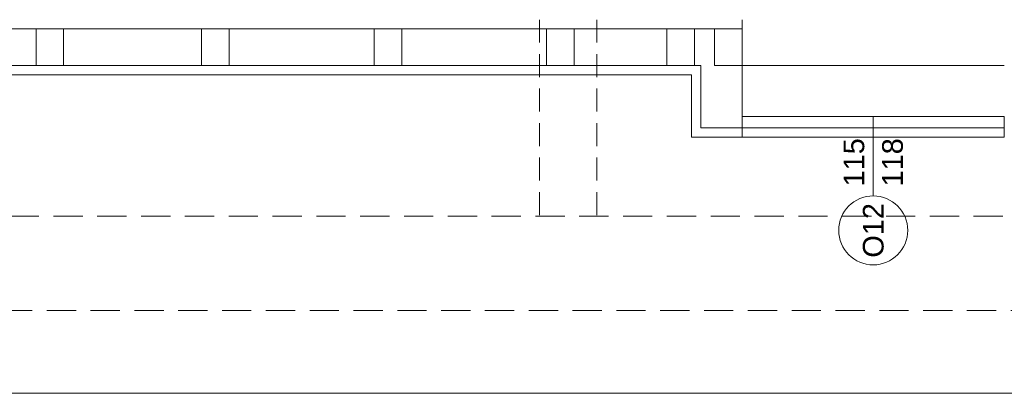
# Model space of a CAD drawing. Header units: millimetres. Extents: x -2274 to 12297, y -16157 to 26321.
# Tile 10 of 256: x -1393 to -965, y -10157 to -9994. Entities that reach past the tile are written whole.
import ezdxf
from ezdxf.enums import TextEntityAlignment as Align

# ---------------------------------------------------------------- set-up
doc = ezdxf.new("R2010")
doc.units = ezdxf.units.MM
doc.linetypes.add('DASHED', pattern=[19.05, 12.7, -6.35])
doc.linetypes.add('egbb03_500', pattern=[1.5, 1, -0.5])
doc.layers.add('-LI-WIDOK', color=2, linetype='Continuous')
doc.layers.add('PROJEKTOWANE', color=5, linetype='Continuous')
doc.layers.add('-ŚCIANY DZIAŁOWE', color=3, linetype='Continuous', lineweight=35)
doc.styles.add('ARIAL', font='arial.ttf', dxfattribs={"height": 0.5})

msp = doc.modelspace()

# ---------------------------------------------------------------- linework, layer by layer
at = {"layer": '-LI-WIDOK', "color": 253, "linetype": 'egbb03_500', "lineweight": 13, "ltscale": 10}
for p, q in [((-1167, -9994.45), (-1167, -10080)), ((-1142, -9994.45), (-1142, -10080))]:
    msp.add_line(p, q, dxfattribs=at)
at = {"layer": '-LI-WIDOK', "color": 253, "lineweight": 13}
for p, q in [((-1078.86, -9994.45), (-1078.86, -10041.06)), ((-1705, -9998.45), (-1242.45, -9998.45)), ((-1385.84, -10014.45), (-1385.84, -9998.45)), ((-1385.84, -9998.45), (-1373.84, -9998.45)), ((-1373.84, -9998.45), (-1373.84, -10014.45)), ((-1313.84, -10014.45), (-1313.84, -9998.45)), ((-1313.84, -9998.45), (-1301.84, -9998.45)), ((-1301.84, -9998.45), (-1301.84, -10014.45)), ((-1242.45, -9998.45), (-1090.86, -9998.45)), ((-1238.84, -10014.45), (-1238.84, -9998.45)), ((-1238.84, -9998.45), (-1226.84, -9998.45)), ((-1226.84, -9998.45), (-1226.84, -10014.45)), ((-1163.84, -10014.45), (-1163.84, -9998.45)), ((-1163.84, -9998.45), (-1151.84, -9998.45)), ((-1151.84, -9998.45), (-1151.84, -10014.45)), ((-1111.63, -10014.45), (-1111.63, -9998.45)), ((-1111.63, -9998.45), (-1099.63, -9998.45)), ((-1099.63, -9998.45), (-1099.63, -10014.45)), ((-1090.86, -10014.45), (-1090.86, -9998.45)), ((-1090.86, -9998.45), (-1078.86, -9998.45)), ((-1078.86, -9998.45), (-1078.86, -10014.45)), ((-1705, -10014.45), (-1096.86, -10014.45)), ((-1373.84, -10014.45), (-1385.84, -10014.45)), ((-1301.84, -10014.45), (-1313.84, -10014.45)), ((-1226.84, -10014.45), (-1238.84, -10014.45)), ((-1151.84, -10014.45), (-1163.84, -10014.45)), ((-1099.63, -10014.45), (-1111.63, -10014.45)), ((-1096.86, -10014.45), (-1096.86, -10041.56)), ((-1078.86, -10014.45), (-1090.86, -10014.45)), ((-1078.86, -10014.45), (-964.86, -10014.45)), ((-1705, -10018.45), (-1100.86, -10018.45)), ((-1100.86, -10018.45), (-1100.86, -10045.56)), ((-1096.86, -10041.56), (-1078.86, -10041.56)), ((-1100.86, -10045.56), (-1078.86, -10045.56)), ((-1710, -10157), (0, -10157))]:
    msp.add_line(p, q, dxfattribs=at)
at = {"layer": '-LI-WIDOK', "color": 253, "linetype": 'DASHED', "lineweight": 13}
for p, q in [((-1664, -10080), (-46, -10080)), ((-1705, -10121), (-5, -10121))]:
    msp.add_line(p, q, dxfattribs=at)
at = {"layer": '-ŚCIANY DZIAŁOWE', "color": 253, "lineweight": 13}
for p, q in [((-1078.86, -10045.56), (-1078.86, -10036.56)), ((-964.86, -10036.56), (-964.86, -10045.56))]:
    msp.add_line(p, q, dxfattribs=at)
at = {"layer": 'PROJEKTOWANE', "color": 253, "lineweight": 13}
for p, q in [((-964.86, -10036.56), (-1078.86, -10036.56)), ((-1078.86, -10036.56), (-964.86, -10036.56)), ((-1021.86, -10036.56), (-1021.86, -10071.11)), ((-964.86, -10041.56), (-1078.86, -10041.56)), ((-1078.86, -10041.56), (-964.86, -10041.56)), ((-1074.08, -10041.56), (-969.65, -10041.56)), ((-1021.86, -10045.56), (-1078.86, -10045.56)), ((-1078.08, -10045.56), (-965.65, -10045.56)), ((-1021.86, -10045.56), (-964.86, -10045.56))]:
    msp.add_line(p, q, dxfattribs=at)
msp.add_circle((-1021.86, -10086.11), 15, dxfattribs=at)

# ---------------------------------------------------------------- texts
at = {"layer": 'PROJEKTOWANE', "color": 253, "lineweight": 13, "style": 'ARIAL'}
for s, p in [('115', (-1030.26, -10056.51)), ('118', (-1013.48, -10056.51)), ('O12', (-1021.86, -10086.11))]:
    msp.add_text(s, height=9, rotation=90, dxfattribs=at).set_placement(p, align=Align.MIDDLE_CENTER)

doc.saveas('drawing.dxf')
